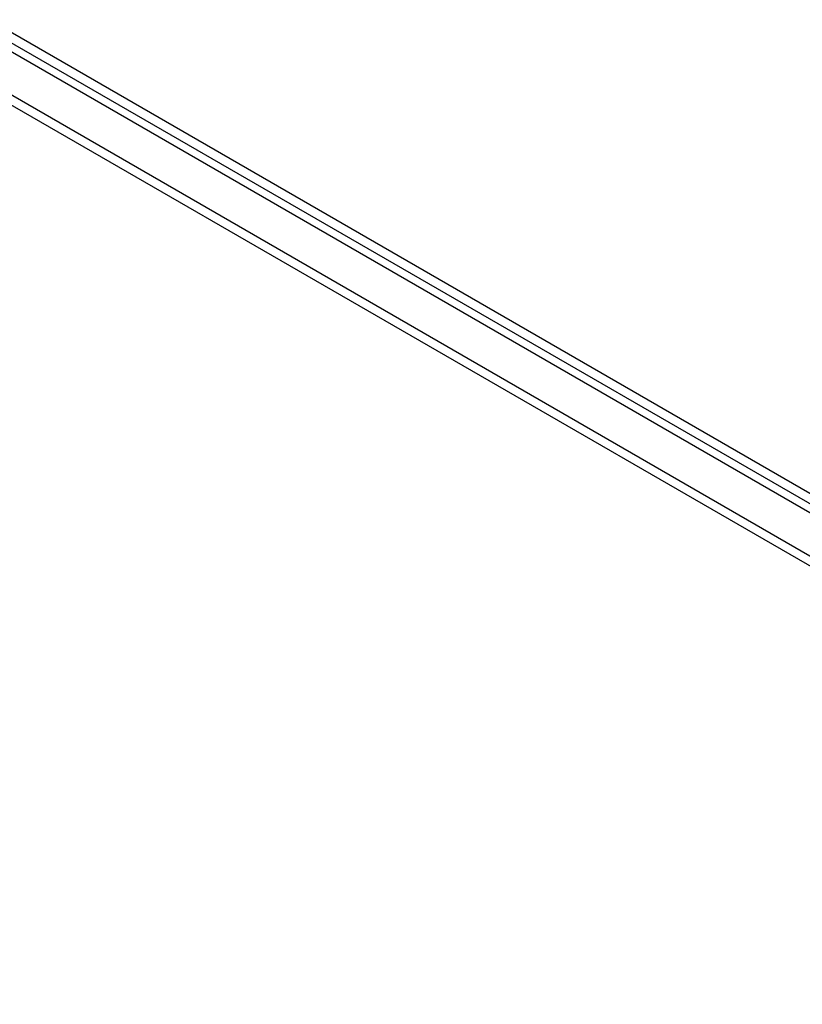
# Model space of a CAD drawing. Header units: inches. Extents: x 28 to 747, y 82 to 346.
# Tile 174 of 246: x 663 to 675, y 310 to 326. Entities that reach past the tile are written whole.
import ezdxf

# ---------------------------------------------------------------- set-up
doc = ezdxf.new("R2010")
doc.units = ezdxf.units.IN
doc.header["$MEASUREMENT"] = 0
doc.layers.add('Visible Edges(ANSI)', color=7, linetype='Continuous', lineweight=25)
doc.layers.add('Visible Tangent Edges(ANSI)', color=7, linetype='Continuous', lineweight=25)

msp = doc.modelspace()

# ---------------------------------------------------------------- linework, layer by layer
at = {"layer": 'Visible Edges(ANSI)'}
msp.add_line((636.925, 339.868), (687.557, 310.635), dxfattribs=at)
at = {"layer": 'Visible Tangent Edges(ANSI)'}
for p, q in [((687.828, 310.777), (637.056, 340.09)), ((636.986, 339.969), (687.758, 310.656)), ((686.897, 310.173), (636.264, 339.406)), ((636.334, 339.527), (686.967, 310.294))]:
    msp.add_line(p, q, dxfattribs=at)

doc.saveas('drawing.dxf')
